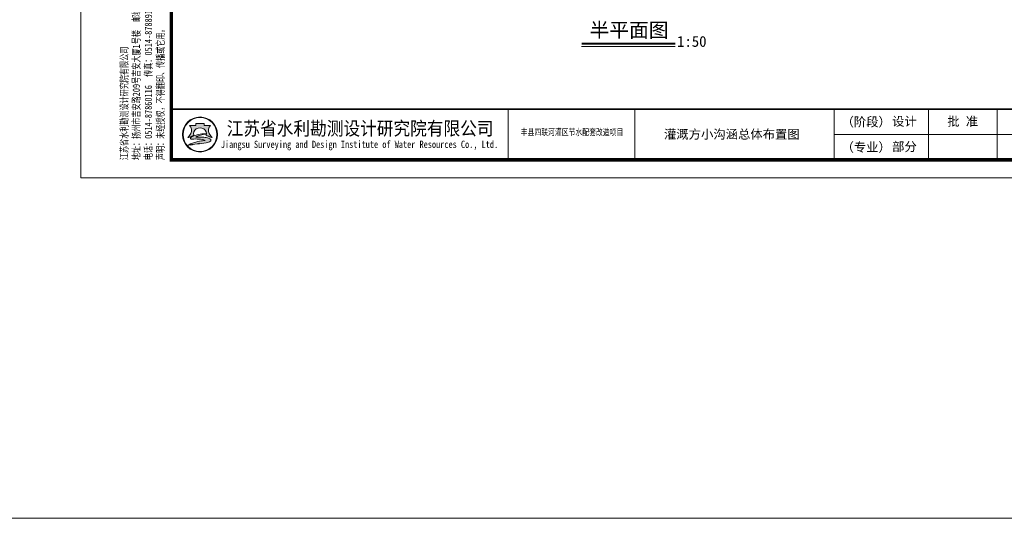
# Model space of a CAD drawing. Extents: x -27255 to 1448651, y 31034 to 8081248.
# Tile 39 of 198: x 583818 to 584090, y 3857680 to 3857818. Entities that reach past the tile are written whole.
import ezdxf
from ezdxf.enums import TextEntityAlignment as Align

# ---------------------------------------------------------------- set-up
doc = ezdxf.new("R2010")
doc.units = 0
doc.layers.get('0').update_dxf_attribs({"linetype": 'CONTINUOUS'})
for name, color, linetype, lineweight in [('0.13填充', 8, 'CONTINUOUS', 9), ('0.13文字', 3, 'CONTINUOUS', 13), ('图框', 7, 'CONTINUOUS', 20), ('文字', 7, 'CONTINUOUS', 15)]:
    doc.layers.add(name, color=color, linetype=linetype, lineweight=lineweight)
doc.styles.add('-仿宋_GB2312', font='FangSong_GB2312.ttf')
doc.styles.add('LYJFS', font='times.ttf', dxfattribs={"width": 0.7})
doc.styles.add('仿宋', font='FangSong_GB2312.ttf', dxfattribs={"width": 0.7})
doc.styles.add('宋体', font='FangSong_GB2312.ttf')

# ---------------------------------------------------------------- blocks, each defined once
blk = doc.blocks.new('d4trtg')
h = blk.add_hatch(color=152)
h.dxf.hatch_style = 1
h.paths.add_polyline_path([(654246.3193193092, 3899725.409078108, 1), (654149.4769673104, 3899725.409078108, 1)])
h.paths.add_polyline_path([(654244.689577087, 3899725.409078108, 1), (654151.1067095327, 3899725.409078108, 1)], flags=16)
h = blk.add_hatch(color=152)
h.dxf.hatch_style = 1
edge = h.paths.add_edge_path()
edge.add_arc((654216.7300615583, 3899701.144012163), 14.62686968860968, 43.31770961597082, 70.37003522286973)
edge.add_arc((654202.9245894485, 3899662.43781051), 55.72140833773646, 70.37003522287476, 84.52854590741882)
edge.add_arc((654197.052297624, 3899601.131590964), 117.3082280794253, 84.5285459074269, 95.17746754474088)
edge.add_arc((654198.4691254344, 3899704.113250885), 18.32576248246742, 111.7965680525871, 130.9174013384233, ccw=False)
edge.add_arc((654217.4394684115, 3899656.675769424), 69.41576698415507, 98.84274785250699, 111.79656805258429, ccw=False)
edge.add_arc((654228.1102754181, 3899588.085080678), 138.8315339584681, 95.21036804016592, 98.84274785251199, ccw=False)
edge.add_ellipse((654197.8981433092, 3899728.334977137), major_axis=(-17.7501498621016, 0), ratio=0.8776980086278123, start_angle=172.6538623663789, end_angle=176.9129867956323)
edge.add_arc((654213.8325542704, 3899624.955280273), 102.5563365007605, 88.99992913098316, 98.52267106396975)
edge.add_arc((654209.8965974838, 3899651.220285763), 75.99805588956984, 98.5226710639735, 116.8491039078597)
edge.add_arc((654181.1331357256, 3899708.041207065), 12.31168505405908, 116.8491039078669, 139.2900683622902)
edge.add_arc((654173.2830714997, 3899714.795695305), 1.955690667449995, 139.2900683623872, 263.050638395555)
edge.add_arc((654175.1158058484, 3899729.831970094), 17.10324739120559, 263.0506383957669, 272.136251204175)
edge.add_arc((654186.8001782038, 3899416.594006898), 296.3525647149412, 88.46268833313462, 92.13625120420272, ccw=False)
edge.add_arc((654193.3818121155, 3899661.833379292), 51.02489061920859, 68.07113774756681, 88.46268833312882, ccw=False)
edge.add_arc((654234.506227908, 3899496.08092722), 214.2253735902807, 95.91294384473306, 98.79521578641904)
edge.add_arc((654220.8241236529, 3899584.51078353), 124.7433113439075, 98.79521578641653, 117.8496747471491)
edge.add_arc((654806.2087627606, 3897318.850026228), 2461.597634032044, 104.7703900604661, 105.15790668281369, ccw=False)
edge.add_line((654178.6340996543, 3899699.104834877), (654170.5934602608, 3899695.844113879))
edge.add_arc((654384.3496151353, 3898723.49134639), 995.5709910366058, 100.90627282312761, 102.39834375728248, ccw=False)
edge.add_line((654195.9846486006, 3899701.080338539), (654189.8745459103, 3899699.193213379))
edge.add_arc((654166.7652083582, 3899985.305806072), 287.044347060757, 274.6177604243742, 279.6944367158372)
edge.add_arc((654207.3949546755, 3899747.472955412), 45.76599921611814, 279.694436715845, 287.6119267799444)
edge.add_arc((654216.243616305, 3899719.598572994), 16.52082853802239, 287.6119267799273, 311.5140981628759)
edge.add_arc((654225.3686800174, 3899709.289677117), 2.753471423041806, 311.5140981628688, 403.3177096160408)
edge = h.paths.add_edge_path()
edge.add_arc((654242.1391779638, 3899736.786777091), 20.67819482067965, 138.9741968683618, 204.1180883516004, ccw=False)
edge.add_line((654226.5392573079, 3899750.359920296), (654209.5567490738, 3899750.359920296))
edge.add_line((654209.5567490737, 3899750.359920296), (654209.5567490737, 3899756.23053299))
edge.add_line((654209.5567490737, 3899756.23053299), (654186.2395375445, 3899756.23053299))
edge.add_line((654186.2395375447, 3899756.23053299), (654186.2395375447, 3899750.359920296))
edge.add_line((654186.2395375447, 3899750.359920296), (654169.2570293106, 3899750.359920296))
edge.add_arc((654153.6571086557, 3899736.786777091), 20.67819482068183, -24.118088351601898, 41.0258031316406, ccw=False)
edge.add_arc((654138.2813983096, 3899743.670490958), 37.52449961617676, 314.34412131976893, 335.8819116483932, ccw=False)
edge.add_arc((654157.8406418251, 3899747.198545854), 31.08765203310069, 282.3877277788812, 290.1465811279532)
edge.add_arc((654127.1774852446, 3899830.778947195), 120.1152469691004, 290.1465811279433, 296.6495194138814)
edge.add_ellipse((654197.8981433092, 3899728.334977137), major_axis=(-17.7501498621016, 0), ratio=0.8776980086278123, start_angle=176.9129867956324, end_angle=378.37473811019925, ccw=False)
edge.add_ellipse((654197.8981433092, 3899728.334977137), major_axis=(-17.7501498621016, 0), ratio=0.8776980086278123, start_angle=172.653862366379, end_angle=176.9129867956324, ccw=False)
edge.add_ellipse((654197.8981433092, 3899728.334977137), major_axis=(-17.7501498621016, 0), ratio=0.8776980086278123, start_angle=161.6252618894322, end_angle=172.653862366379, ccw=False)
edge.add_arc((654268.6188013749, 3899830.778947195), 120.1152469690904, 243.3504805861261, 249.853418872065)
edge.add_arc((654237.9556447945, 3899747.198545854), 31.08765203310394, 249.8534188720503, 257.61227222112)
edge.add_arc((654257.5148883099, 3899743.670490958), 37.52449961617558, 204.1180883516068, 225.6558786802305, ccw=False)
at = {"lineweight": 0}
for p, q in [((653868.4004973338, 3899605.327936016), (653868.4004973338, 3902577.336202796)), ((658021.2066613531, 3899725.409078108), (655949.806960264, 3899725.409078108)), ((658071.2404705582, 3899605.327936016), (653868.4004973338, 3899605.327936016))]:
    blk.add_line(p, q, dxfattribs=at)
for p, q in [((655049.1983945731, 3899795.456410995), (655049.1983945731, 3899655.361745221)), ((655399.4350590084, 3899795.456410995), (655399.4350590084, 3899655.361745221)), ((655949.806960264, 3899795.456410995), (655949.806960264, 3899655.361745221)), ((656209.9827681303, 3899795.456410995), (656209.9827681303, 3899655.361745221)), ((656400.1112431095, 3899795.456410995), (656400.1112431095, 3899655.361745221))]:
    blk.add_line(p, q)
at = {"lineweight": 0, "const_width": 10.0067618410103}
blk.add_lwpolyline([(654118.5695433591, 3902527.302393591), (658021.2066613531, 3902527.302393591), (658021.2066613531, 3899655.361745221), (654118.5695433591, 3899655.361745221)], close=True, dxfattribs=at)
at = {"lineweight": 0, "const_width": 4.002704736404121}
blk.add_lwpolyline([(658021.2066613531, 3899795.456410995), (654118.5695433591, 3899795.456410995)], dxfattribs=at)
at = {"color": 152}
for points in [[(654181.0529832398, 3899723.423913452, -0.02838203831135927), (654168.5479460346, 3899718.013005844, -0.03386732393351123), (654164.5097554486, 3899716.834668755, 0.09425397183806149), (654172.5302050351, 3899728.337281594, 0.2921547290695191), (654169.2570293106, 3899750.359920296), (654186.2395375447, 3899750.359920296), (654186.2395375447, 3899756.23053299), (654209.5567490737, 3899756.23053299), (654209.5567490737, 3899750.359920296), (654226.5392573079, 3899750.359920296, 0.29215472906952), (654223.2660815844, 3899728.337281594, 0.09425397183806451), (654231.2865311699, 3899716.834668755, -0.03386732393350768), (654227.2483405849, 3899718.013005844, -0.02838203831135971), (654214.7433033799, 3899723.423913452)], [(654215.6225359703, 3899727.495994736, 0.04157472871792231), (654198.6336295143, 3899726.379117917, 0.08013502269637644), (654175.5726574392, 3899719.025681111, 0.09823132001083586), (654171.8006163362, 3899716.071255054, 0.599439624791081), (654173.0464484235, 3899712.85437217, 0.03966424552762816), (654175.7533461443, 3899712.7406093, -0.01603031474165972), (654194.7507043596, 3899712.839904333, -0.08921046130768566), (654212.4373190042, 3899709.166529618, 0.01257694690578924), (654201.7504573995, 3899707.787257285, 0.08333285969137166), (654162.549863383, 3899694.805861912, -0.001690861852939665), (654178.6340996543, 3899699.104834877), (654170.5934602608, 3899695.844113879, -0.006510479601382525), (654195.9846486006, 3899701.080338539), (654189.8745459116, 3899699.193213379, 0.02215480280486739), (654215.101659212, 3899702.360502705, 0.03456031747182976), (654221.242295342, 3899703.852113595, 0.1046726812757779), (654227.1936927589, 3899707.227897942, 0.4234638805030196), (654227.3719977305, 3899711.178677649, 0.1185893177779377), (654221.6438736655, 3899714.920795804, 0.06185687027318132), (654208.2376153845, 3899717.905342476, 0.04649815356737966), (654186.4662944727, 3899717.961197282, -0.08362449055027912), (654191.6645458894, 3899721.128869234, -0.05658197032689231), (654206.7686614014, 3899725.266458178, -0.01585057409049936), (654215.5025964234, 3899726.342960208)]]:
    blk.add_lwpolyline(points, format="xyb", dxfattribs=at)
for radius in [48.42117599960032, 46.79143377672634]:
    blk.add_circle((654197.8981433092, 3899725.409078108), radius, dxfattribs=at)
blk.add_arc((654217.4394684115, 3899656.675769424), 69.41576698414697, 98.8427478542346, 111.796568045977, dxfattribs=at)
for start_param, end_param in [(2.820892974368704, 6.603884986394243), (3.013378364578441, 3.087714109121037)]:
    blk.add_ellipse((654197.8981433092, 3899728.334977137), major_axis=(-17.7501498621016, 0), ratio=0.8776980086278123, start_param=start_param, end_param=end_param, dxfattribs=at)
at = {"style": '宋体'}
for s, height, width, p in [('江苏省水利勘测设计研究院有限公司', 37.52535690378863, 0.9, (654640.1952124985, 3899742.929376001)), ('丰县四联河灌区节水配套改造项目', 18.01217131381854, 0.75, (655225.535190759, 3899732.299860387)), ('Jiangsu Surveying and Design Institute of Water Resources Co., Ltd.', 20.0135236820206, 0.8, (654638.4727689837, 3899695.522921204))]:
    blk.add_text(s, height=height, dxfattribs=dict(at, width=width)).set_placement(p, align=Align.MIDDLE)
at = {"style": 'LYJFS'}
for s, p in [('（阶段）', (656038.2059940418, 3899760.432744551)), ('（专业）', (656038.2059940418, 3899690.385411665))]:
    blk.add_text(s, height=25.01690460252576, dxfattribs=at).set_placement(p, align=Align.MIDDLE_CENTER)
at = {"insert": (654101.5093347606, 3899654.544439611), "char_height": 20.0135236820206, "attachment_point": 7, "rotation": 90, "style": '仿宋'}
blk.add_mtext('江苏省水利勘测设计研究院有限公司\\P地址：扬州市吉安路209号吉安大厦1号楼  邮编：225127\\P电话：0514-87860116  传真：0514-87889101\\P声明：未经授权，不得翻印、传播或它用。', dxfattribs=at)
at = {"char_height": 25.01690460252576, "attachment_point": 5, "style": '宋体'}
for s, insert in [('设计', (656143.9596908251, 3899760.432744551)), ('批 准', (656305.0470056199, 3899760.432744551)), ('部分', (656143.9596908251, 3899690.385411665))]:
    blk.add_mtext(s, dxfattribs=dict(at, insert=insert))

msp = doc.modelspace()

# ---------------------------------------------------------------- linework, layer by layer
at = {"layer": '0.13填充', "color": 7, "ltscale": 0.005}
msp.add_line((583973.2621043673, 3857810.948192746), (583999.1898111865, 3857810.948192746), dxfattribs=at)
at = {"layer": '0.13填充', "color": 7, "lineweight": 40, "ltscale": 0.005}
msp.add_line((583973.3521937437, 3857811.791043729), (583999.1898111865, 3857811.791043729), dxfattribs=at)
at = {"layer": '0.13文字', "linetype": 'Continuous', "lineweight": 13}
msp.add_line((580415.3193357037, 3857680.462451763), (587865.8902504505, 3857680.462451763), dxfattribs=at)

# ---------------------------------------------------------------- block references
at = {"layer": '图框', "xscale": 0.09999999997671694, "yscale": 0.1000000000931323, "zscale": 0.1}
msp.add_blockref('d4trtg', (518448.126959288, 3467814.060572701), dxfattribs=at)

# ---------------------------------------------------------------- texts
at = {"layer": '0.13文字', "linetype": 'Continuous', "lineweight": 13, "insert": (583992.6869718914, 3857787.928193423), "char_height": 2.5, "width": 66.66109248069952, "attachment_point": 1, "style": 'LYJFS'}
msp.add_mtext('{\\fFangSong_GB2312|b0|i0|c134|p49;\\W1;  灌溉方小沟涵总体布置图}', dxfattribs=at)
at = {"layer": '文字', "color": 7, "attachment_point": 1, "style": '-仿宋_GB2312'}
for s, insert, char_height, width in [('半平面图', (583975.537231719, 3857817.485676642), 4, 38.01371816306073), ('1:50', (583999.6923855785, 3857813.838979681), 3, 10.28954739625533)]:
    msp.add_mtext(s, dxfattribs=dict(at, insert=insert, char_height=char_height, width=width))

doc.saveas('drawing.dxf')
